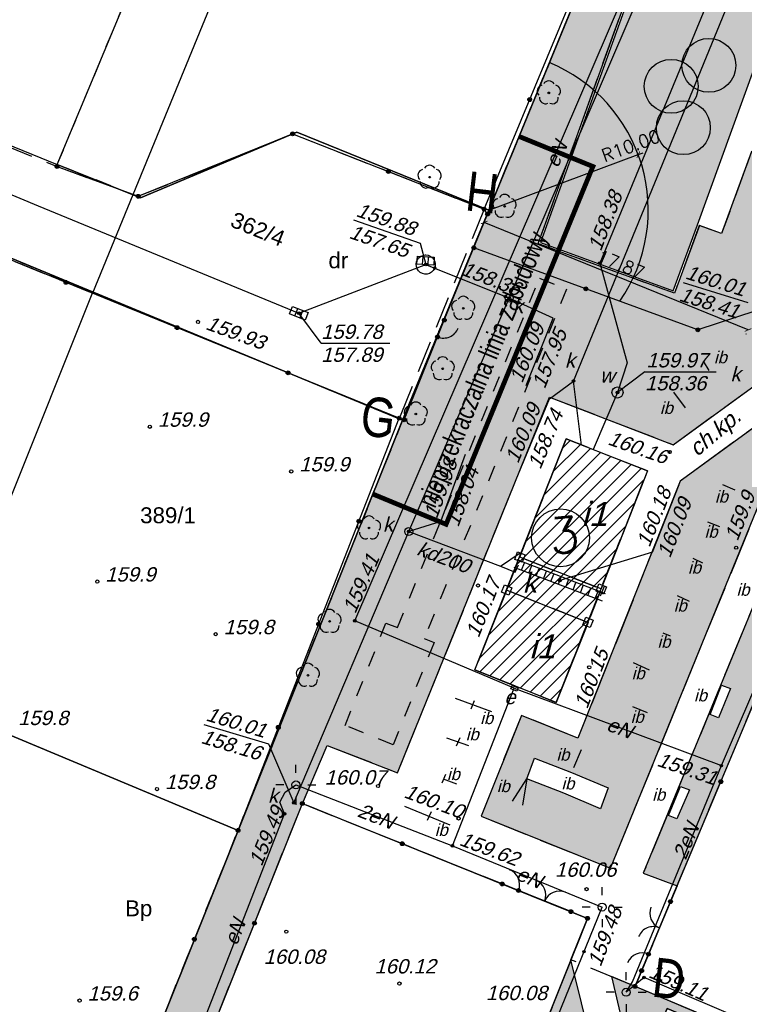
# Model space of a CAD drawing. Header units: inches. Extents: x -32878 to 1350, y -30866 to -1619.
# Tile 5 of 32: x -28135 to -23592, y -19821 to -13647. Entities that reach past the tile are written whole.
import ezdxf

# ---------------------------------------------------------------- set-up
doc = ezdxf.new("R2010")
doc.units = ezdxf.units.IN
doc.header["$MEASUREMENT"] = 0
for name, pattern in [('4001', [0]), ('4002', [2, 1, -1]), ('4003', [3, 2, -1]), ('4004', [4, 3, -1]), ('HIDDEN2', [4.7625, 3.175, -1.5875])]:
    doc.linetypes.add(name, pattern=pattern)
for name, color, linetype in [('-kis_wym', 7, 'Continuous'), ('BUDYNKI', 7, 'Continuous'), ('dim', 40, 'Continuous'), ('DROGI', 135, 'Continuous'), ('DZIALKI', 7, 'Continuous'), ('ELEMENTY_BUDYNKOW', 7, 'Continuous'), ('LINIE_NAPOWIETRZNE', 184, 'Continuous'), ('ODGIK_1', 7, 'Continuous'), ('OGRODZENIA', 9, 'Continuous'), ('ROSLINNOSC', 104, 'Continuous'), ('RZEZBA', 8, 'Continuous'), ('RZEŹBA', 8, 'Continuous'), ('SYSTEM', 250, 'Continuous'), ('TEXT', 2, 'Continuous'), ('UZ_ENERGIA', 10, 'Continuous'), ('UZ_KANALIZACJA', 14, 'Continuous'), ('UZ_WODA', 140, 'Continuous'), ('UZYTKI', 7, 'Continuous'), ('ZIELEN', 84, 'Continuous')]:
    doc.layers.add(name, color=color, linetype=linetype)
doc.layers.add('area', color=6, linetype='Continuous', plot=False)
doc.layers.add('sc', color=4, linetype='Continuous', lineweight=30)
doc.styles.add('arialce', font='arial.ttf', dxfattribs={"width": 0.8})
doc.styles.add('ROMANS', font='romans')
doc.styles.get("Standard").update_dxf_attribs({"font": 'arial.ttf'})
doc.styles.add('TYT', font='arial.ttf')
doc.dimstyles.new('SS', dxfattribs={"dimscale": 0.8, "dimtxt": 100, "dimasz": 40, "dimexe": 30, "dimexo": 200, "dimgap": 50, "dimtad": 1, "dimlfac": 0.01, "dimrnd": 0.01, "dimzin": 4, "dimdsep": 46, "dimtxsty": 'ROMANS', "dimblk": 'ARCHTICK', "dimcen": 50, "dimclrd": 256, "dimclre": 256, "dimclrt": 3, "dimadec": 0, "dimazin": 0, "dimtfac": 1.2, "dimtmove": 2, "dimatfit": 3, "dimldrblk": 'ARCHTICK', "dimfxl": 1, "dimtolj": 1, "dimarcsym": 0})

# ---------------------------------------------------------------- blocks, each defined once
blk = doc.blocks.new('_ArchTick')
at = {"color": 0, "linetype": 'ByBlock', "const_width": 0.15}
blk.add_lwpolyline([(-0.5, -0.5), (0.5, 0.5)], dxfattribs=at)
blk = doc.blocks.new('*D59')
at = {"layer": 'area', "lineweight": -2, "transparency": 16777216}
for p, q in [((-25194.1, -14841.9), (-24256.7, -14493.6)), ((-24256.7, -14493.6), (-24226.7, -14482.5))]:
    blk.add_line(p, q, dxfattribs=at)
at = {"layer": 'Defpoints', "color": 0, "transparency": 16777216}
for p in [(-24256.7, -14493.6), (-25194.1, -14841.9)]:
    blk.add_point(p, dxfattribs=at)
at = {"layer": 'area', "lineweight": -2, "transparency": 16777216, "xscale": 32, "yscale": 32, "zscale": 32, "rotation": 200.3827766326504}
blk.add_blockref('_ArchTick', (-24256.7, -14493.6), dxfattribs=at)
at = {"layer": 'area', "color": 3, "transparency": 16777216, "insert": (-24304, -14438.1), "char_height": 80, "attachment_point": 5, "rotation": 20.38278, "style": 'ROMANS'}
blk.add_mtext('\\A1;R10.00', dxfattribs=at)
blk = doc.blocks.new('*D62')
at = {"layer": 'Defpoints', "color": 0, "transparency": 16777216}
for p in [(-25222.7, -14918.5), (-25287.5, -15077.3), (-23519.1, -15471.9)]:
    blk.add_point(p, dxfattribs=at)
at = {"layer": 'dim', "lineweight": -2, "transparency": 16777216}
for p, q in [((-25227.1, -14929.2), (-25213.7, -14896.2)), ((-23568.4, -15592.9), (-25222.7, -14918.5)), ((-23579.5, -15620.1), (-23577.5, -15615.1))]:
    blk.add_line(p, q, dxfattribs=at)
at = {"layer": 'dim', "lineweight": -2, "transparency": 16777216, "xscale": 32, "yscale": 32, "zscale": 32}
for p, rotation in [((-25222.7, -14918.5), 157.8199114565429), ((-23568.4, -15592.9), 337.8199114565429)]:
    blk.add_blockref('_ArchTick', p, dxfattribs=dict(at, rotation=rotation))
at = {"layer": 'dim', "color": 3, "transparency": 16777216, "insert": (-24365.4, -15181.6), "char_height": 80, "attachment_point": 5, "rotation": 337.81991, "style": 'ROMANS'}
blk.add_mtext('\\A1;17.87', dxfattribs=at)
blk = doc.blocks.new('1281')
at = {"layer": 'OGRODZENIA', "color": 184, "linetype": 'Continuous'}
for radius in [0.24, 0.16, 0.08]:
    blk.add_circle((0, 0), radius, dxfattribs=at)
blk = doc.blocks.new('2284')
at = {"layer": 'OGRODZENIA', "color": 184, "linetype": 'Continuous'}
blk.add_line((0, 0), (0, 1), dxfattribs=at)
blk = doc.blocks.new('1284')
at = {"layer": 'OGRODZENIA', "color": 184, "linetype": 'Continuous'}
blk.add_arc((0, 2), 2, 270, 0, dxfattribs=at)
blk = doc.blocks.new('2283')
at = {"layer": 'OGRODZENIA', "color": 184, "linetype": 'Continuous'}
blk.add_line((0, 0), (0, 1), dxfattribs=at)
blk = doc.blocks.new('1283')
at = {"layer": 'OGRODZENIA', "color": 184, "linetype": 'Continuous'}
for centre, start, end in [((0, 2), 270, 0), ((0, -2), 0, 90)]:
    blk.add_arc(centre, 2, start, end, dxfattribs=at)
blk = doc.blocks.new('1811')
at = {"layer": 'RZEŹBA', "color": 8, "linetype": 'Continuous'}
blk.add_circle((0, 0), 0.2, dxfattribs=at)
blk = doc.blocks.new('1812')
at = {"layer": 'RZEŹBA', "color": 8, "linetype": 'Continuous'}
blk.add_circle((0, 0), 0.2, dxfattribs=at)
blk = doc.blocks.new('1422')
at = {"layer": 'ROSLINNOSC', "color": 104, "linetype": 'Continuous'}
blk.add_circle((0, 0), 0.1, dxfattribs=at)
for centre, start, end in [((0, 0.75), 30.19, 149.77), ((-0.71, 0.23), 102.5, 221.75), ((0.71, 0.23), 318.3, 77.49), ((-0.44, -0.61), 174.33, 293.45), ((0.44, -0.61), 246.24, 5.74)]:
    blk.add_arc(centre, 0.75, start, end, dxfattribs=at)
blk = doc.blocks.new('1766')
at = {"layer": 'UZ_ENERGIA', "color": 1, "linetype": 'Continuous'}
for radius in [0.16, 0.08]:
    blk.add_circle((0, 0), radius, dxfattribs=at)
blk = doc.blocks.new('1716')
at = {"layer": 'UZ_WODA', "color": 5, "linetype": 'Continuous'}
for radius in [0.16, 0.08]:
    blk.add_circle((0, 0), radius, dxfattribs=at)
blk = doc.blocks.new('1723')
at = {"layer": 'UZ_KANALIZACJA', "color": 14, "linetype": 'Continuous'}
for radius in [0.16, 0.08]:
    blk.add_circle((0, 0), radius, dxfattribs=at)
blk = doc.blocks.new('2472')
at = {"layer": 'ROSLINNOSC', "color": 104, "linetype": 'Continuous'}
for centre in [(0.16, 0.7), (0, 0.5), (0.16, 0.3)]:
    blk.add_circle(centre, 0.16, dxfattribs=at)
blk = doc.blocks.new('1363')
at = {"layer": 'LINIE_NAPOWIETRZNE', "color": 184, "linetype": 'Continuous'}
for p, q in [((0, 1.5), (0, 2.5)), ((-1.5, 0), (-2.5, 0)), ((1.5, 0), (2.5, 0)), ((0, -1.5), (0, -2.5))]:
    blk.add_line(p, q, dxfattribs=at)
blk = doc.blocks.new('1361')
at = {"layer": 'LINIE_NAPOWIETRZNE', "color": 184, "linetype": 'Continuous'}
blk.add_circle((0, 0), 0.5, dxfattribs=at)
blk = doc.blocks.new('3001')
at = {"layer": 'SYSTEM', "color": 250, "linetype": 'Continuous'}
blk.add_line((-1, 0.5), (1, 0.5), dxfattribs=at)
blk = doc.blocks.new('1726')
at = {"layer": 'UZ_KANALIZACJA', "color": 14, "linetype": 'Continuous'}
for radius in [0.16, 0.08]:
    blk.add_circle((0, 0), radius, dxfattribs=at)
blk = doc.blocks.new('1343')
at = {"layer": 'BUDYNKI', "color": 7, "linetype": 'Continuous'}
for p, q in [((-0.5, 0.5), (0.5, 0.5)), ((-0.5, -0.5), (-0.5, 0.5)), ((0.5, 0.5), (0.5, -0.5)), ((0.5, -0.5), (-0.5, -0.5))]:
    blk.add_line(p, q, dxfattribs=at)
blk = doc.blocks.new('1001')
at = {"layer": 'SYSTEM', "color": 250, "linetype": 'Continuous'}
blk.add_line((0, 0), (0, 0), dxfattribs=at)
blk = doc.blocks.new('1728')
at = {"layer": 'UZ_KANALIZACJA', "color": 7, "linetype": 'Continuous'}
for p, q in [((-1.05, 0.5), (1.05, 0.5)), ((-1.05, -0.5), (-1.05, 0.5)), ((-0.35, 0.5), (-0.35, -0.5)), ((0.35, 0.5), (0.35, -0.5)), ((1.05, 0.5), (1.05, -0.5)), ((1.05, -0.5), (-1.05, -0.5))]:
    blk.add_line(p, q, dxfattribs=at)
blk = doc.blocks.new('nxsd')
at = {"layer": 'BUDYNKI', "color": 7, "linetype": '4003'}
for p, q in [((-11.694, 35.23), (-7.249, 33.488)), ((-12.715, 33.614), (-12.149, 35.033)), ((-8.071, 31.388), (-12.519, 33.16)), ((-7.051, 33.034), (-7.618, 31.585))]:
    blk.add_line(p, q, dxfattribs=at)
at = {"layer": 'BUDYNKI', "color": 7, "linetype": '4001'}
for points in [[(-12.02, 35.358, 0), (-9.117, 42.765, 0), (-4.02, 40.767, 0), (-6.923, 33.36, 0), (-12.02, 35.358, 0)], [(-9.744, 26.241, 0), (-14.837, 28.283, 0), (-12.844, 33.289, 0), (-7.746, 31.259, 0), (-9.744, 26.241, 0)], [(-0.1, 25.48, 0), (0.63, 27.33, 0), (1.19, 27.12, 0), (0.43, 25.27, 0), (-0.1, 25.48, 0)], [(-11.11, 22.74, 0), (-8.78, 21.85, 0), (-6.48, 20.88, 0), (-6.97, 19.58, 0), (-9.27, 20.56, 0), (-11.59, 21.45, 0), (-11.11, 22.74, 0)], [(-1.95, 20.98, 0), (-1.39, 20.76, 0), (-2.17, 18.94, 0), (-2.71, 19.16, 0), (-1.95, 20.98, 0)]]:
    blk.add_polyline3d(points, dxfattribs=at)
at = {"layer": 'DROGI', "color": 8, "linetype": '4004'}
for p, q in [((-10.87, 55.01), (-1.72, 80.45)), ((2.5, 60.79), (0.63, 55.64)), ((-0.77, 56.15), (-2.33, 51.9)), ((0.63, 55.64), (-0.77, 56.15)), ((-2.33, 51.9), (-10.87, 55.01)), ((-2.4, 42.4, 160.101), (7.24, 49.43, 159.963)), ((-19.69, 21.84, 159.989), (-10.16, 45.39, 160.11)), ((-10.16, 45.39, 160.11), (-2.4, 42.4, 160.101)), ((4.61, 44.91, 159.933), (-1.97, 40.12, 160.122)), ((-6.337, 15.842), (4.974, 43.565)), ((-9.117, 42.765), (-14.837, 28.283)), ((-4.02, 40.767), (-9.117, 42.765)), ((-9.744, 26.241), (-4.02, 40.767)), ((-1.97, 40.12), (-8.377, 24.008)), ((5.001, 38.11), (-4.28, 15.544)), ((-14.837, 28.283), (-9.744, 26.241)), ((-11.928, 25.432), (-14.448, 19.112)), ((-8.377, 24.008), (-11.928, 25.432)), ((-25.658, 19.905, 163.811), (-24.11, 23.55, 159.994)), ((-24.11, 23.55, 159.994), (-19.69, 21.84, 159.989)), ((-7.776, 12.706), (-25.658, 19.905)), ((-14.448, 19.112, 160.043), (-6.337, 15.842, 159.943)), ((-4.28, 15.544), (-2.162, 14.737)), ((-2.162, 14.737, 159.943), (-4.802, 8.437, 160.247)), ((-8.818, 10.101), (-7.776, 12.706)), ((-4.802, 8.437, 160.247), (-8.818, 10.101, 160.007))]:
    blk.add_line(p, q, dxfattribs=at)
at = {"layer": 'DROGI', "color": 8, "linetype": '4003'}
for p, q in [((-50.05, 63.496), (-41.037, 59.851)), ((-35.949, 57.982), (-26.266, 61.897)), ((-26.266, 61.897), (-14.263, 57.173)), ((-41.037, 59.851), (-35.949, 57.982)), ((-14.263, 57.173), (-19.588, 44.074)), ((-19.588, 44.074), (-47.443, 55.42))]:
    blk.add_line(p, q, dxfattribs=at)
at = {"layer": 'DROGI', "color": 8, "linetype": '4001'}
for p, q in [((-0.16, 47.06), (-0.5, 47.64)), ((-1.63, 44.72), (-2.36, 45.7)), ((0.69, 39.9), (1.46, 39.58)), ((-0.26, 37.56), (0.5, 37.27)), ((-1.18, 35.3), (-0.57, 35)), ((-2.15, 32.94), (-1.41, 32.6)), ((-3.05, 30.6), (-2.6, 30.42)), ((-4.917, 28.755), (-3.921, 28.293)), ((-16.07, 26.52), (-13.8, 25.67)), ((-15.08, 25.84), (-14.86, 26.36)), ((-4.95, 25.99), (-4.04, 25.61)), ((-16.62, 24.03), (-15.25, 23.55)), ((-15.99, 23.53), (-15.77, 24.05)), ((-8.63, 22.16), (-8.16, 23.3)), ((-16.68, 21.72), (-16.91, 21.19)), ((-15.98, 21.12), (-16.803, 21.437)), ((-12.49, 20.06), (-11.59, 21.45)), ((-11.59, 21.45), (-11.85, 19.8)), ((-19.25, 19.75), (-16.42, 18.56)), ((-17.59, 19.38), (-17.83, 18.85))]:
    blk.add_line(p, q, dxfattribs=at)
at = {"layer": 'DZIALKI', "color": 7, "linetype": '4001'}
for p, q in [((-41.02, 59.98), (-29.56, 87.56)), ((-13.97, 57.11), (-4.62, 79.88)), ((-4.62, 79.88), (-13.97, 57.11)), ((-56.45, 66.19), (-41.02, 59.98)), ((-26.01, 62.01), (-35.81, 57.89)), ((-35.81, 57.89), (-26.01, 62.01)), ((-13.97, 57.11), (-26.01, 62.01)), ((-26.01, 62.01), (-13.97, 57.11)), ((-35.81, 57.89), (-41.02, 59.98)), ((-41.02, 59.98), (-35.81, 57.89)), ((-19.37, 43.95), (-13.97, 57.11)), ((-13.97, 57.11), (-19.37, 43.95)), ((-47.03, 55.38), (-19.37, 43.95)), ((-19.37, 43.95), (-47.03, 55.38)), ((-19.37, 43.95), (-29.69, 18.22)), ((-29.69, 18.22), (-19.37, 43.95)), ((-29.69, 18.22), (-44.64, 24.46)), ((-44.64, 24.46), (-29.69, 18.22)), ((-29.69, 18.22), (-40.63, -9.08)), ((-40.63, -9.08), (-29.69, 18.22))]:
    blk.add_line(p, q, dxfattribs=at)
at = {"layer": 'ODGIK_1', "color": 230, "linetype": '4001'}
blk.add_polyline3d([(-49.184, 26.033, 0), (-38.868, 51.765, 0), (-38.846, 51.815, 0), (-38.815, 51.884, 0), (-38.803, 51.924, 0), (-33.407, 65.083, 0), (-24.053, 87.86, 0), (-13.584, 113.338, 0), (-12.768, 114.957, 0), (-11.175, 117.574, 0), (-10.135, 119.017, 0), (-8.879, 120.273, 0), (-6.553, 122.26, 0), (-5.123, 123.301, 0), (-3.54, 124.108, 0), (-0.706, 125.281, 0), (0.98, 125.825, 0), (2.729, 126.106, 0), (5.787, 126.332, 0), (7.558, 126.333, 0), (9.312, 126.055, 0), (12.284, 125.322, 0), (14.009, 124.765, 0), (97.964, 89.607, 0)], dxfattribs=at)
at = {"layer": 'OGRODZENIA', "color": 184, "linetype": '4001'}
for p, q in [((-14.263, 57.173), (5.76, 105.3)), ((-35.949, 57.982), (-26.266, 61.897)), ((-26.266, 61.897), (-14.263, 57.173)), ((-41.037, 59.851), (-35.949, 57.982)), ((-16.759, 50.212, 159.78), (-14.045, 56.862, 159.78)), ((-14.045, 56.862), (-14.263, 57.173)), ((-19.588, 44.074), (-47.443, 55.42)), ((-0.86, 49.61), (-14.904, 54.756)), ((2.78, 50.81), (-0.86, 49.61)), ((-19.269, 43.963), (-17.181, 49.164)), ((-29.69, 18.22), (-19.588, 44.074)), ((-19.588, 44.074), (-19.269, 43.963)), ((-2.574, 13.753), (6.882, 36.321)), ((-37.662, -10.112), (-25.658, 19.905)), ((-25.658, 19.905), (-13.129, 14.861)), ((-40.63, -9.08), (-29.69, 18.22)), ((-13.129, 14.861), (-12.107, 14.449)), ((-12.107, 14.449), (-8.82, 13.126)), ((-3.954, 10.46), (-2.574, 13.753)), ((-8.82, 13.126), (-7.776, 12.706)), ((-7.776, 12.706), (-19.779, -17.297)), ((-4.39, 9.421), (-3.954, 10.46)), ((-4.802, 8.437, 160.046), (-4.39, 9.421, 160.046)), ((52.49, -15.698), (-4.802, 8.437))]:
    blk.add_line(p, q, dxfattribs=at)
at = {"layer": 'ROSLINNOSC', "color": 104, "linetype": '4002'}
for points in [[(-2.33, 51.9, 160.301), (-10.87, 55.01, 0), (-1.72, 80.45, 160.301), (10.14, 76.22, 0), (6.07, 64.83, 0), (4.19, 65.49, 160.301), (3.03, 62.28, 0), (6.372, 61.075, 0), (5.813, 59.494, 0), (2.5, 60.79, 0), (0.63, 55.64, 0), (-0.77, 56.15, 0), (-2.33, 51.9, 160.301)], [(-20.415, 31.21, 0), (-19.701, 30.935, 0), (-10.791, 52.855, 0), (-9.101, 52.168, 0), (-18.011, 30.248, 0), (-17.397, 30.002, 0), (-19.963, 23.591, 0), (-22.981, 24.799, 0), (-20.415, 31.21, 0)]]:
    blk.add_polyline3d(points, dxfattribs=at)
at = {"layer": 'ROSLINNOSC', "color": 7, "linetype": '4003'}
for points in [[(6.882, 36.321, 0), (64.116, 12.125, 139.528), (52.49, -15.698, 159.793), (-4.802, 8.437, 160.247), (6.882, 36.321, 0)], [(-25.658, 19.905, 163.811), (-7.776, 12.706, 0), (-19.779, -17.297, 164.055), (-37.662, -10.112, 164.051), (-25.658, 19.905, 163.811)]]:
    blk.add_polyline3d(points, dxfattribs=at)
at = {"layer": 'UZ_ENERGIA', "color": 1, "linetype": '4001'}
for p, q in [((-22.373, 31.361), (-4.371, 73.224)), ((0.612, 22.281, 159.511), (6.478, 35.972, 159.281)), ((-12.38, 27.138), (-22.373, 31.361)), ((-16.25, 17.249), (-12.38, 27.138)), ((-12.38, 27.138), (0.612, 22.281)), ((-4.964, 8.732), (0.612, 22.281)), ((-26.734, 20.623), (-26.06, 21.076)), ((-26.06, 21.076), (-16.25, 17.249)), ((-27.065, 19.989), (-26.734, 20.623)), ((-26.773, 19.258), (-27.065, 19.989)), ((-37.944, -9.386), (-26.773, 19.258)), ((-16.25, 17.249, 159.621), (-6.863, 13.408, 169.851)), ((-19.279, -17.145), (-6.863, 13.408)), ((-4.238, 8.994), (-5.357, 8.071)), ((-5.357, 8.071), (-4.964, 8.732)), ((24.27, -3.1, 159.161), (-4.238, 8.994, 139.009))]:
    blk.add_line(p, q, dxfattribs=at)
blk.add_polyline3d([(-12.13, 27.168, 160.218), (-12.213, 26.958, 160.243), (-12.581, 27.103, 160.203), (-12.498, 27.313, 160.218), (-12.13, 27.168, 160.218)], dxfattribs=at)
at = {"layer": 'UZ_KANALIZACJA', "color": 14, "linetype": '4001'}
for p, q in [((-12.696, 51.598, 160.09), (5.49, 93.92, 160.081)), ((-8.66, 46.4), (9.994, 91.859)), ((-56.181, 63.182, 160.1), (-42.224, 57.377, 159.96)), ((-42.224, 57.377, 159.96), (-25.876, 50.65, 159.78)), ((-25.876, 50.65, 159.78), (-17.922, 53.702, 159.88)), ((-17.922, 53.702, 159.88), (-17.365, 53.482, 158.49)), ((-17.365, 53.482, 158.49), (-12.926, 51.693, 158.36)), ((-18.99, 36.96), (-12.696, 51.598)), ((-12.926, 51.693, 158.36), (-12.696, 51.598, 160.09)), ((-8.153, 42.387), (-8.66, 46.4)), ((-26.2, 19.95), (-18.99, 36.96)), ((-18.99, 36.96), (-13.239, 34.787)), ((-13.239, 34.787), (-11.997, 35.62)), ((-13.239, 34.787), (-12.31, 34.42)), ((-12.31, 34.42), (-12.11, 34.88)), ((-6.96, 32.92), (-6.716, 33.542))]:
    blk.add_line(p, q, dxfattribs=at)
at = {"layer": 'UZ_KANALIZACJA', "color": 14, "linetype": 'Continuous'}
for p, q in [((-22.442, 56.5, 159.88), (-18.28, 55.044, 159.88)), ((-18.28, 55.044), (-17.922, 53.702)), ((-1.787, 52.577, 160.011), (2.266, 51.313, 160.011)), ((-9.93, 50.34), (-12.696, 51.598)), ((-24.479, 48.771), (-25.876, 50.65)), ((-11.622, 46.111, 160.09), (-9.93, 50.34, 160.09)), ((-24.479, 48.771, 159.78), (-20.163, 48.769, 159.78)), ((-10.156, 45.286), (-8.66, 46.4)), ((-11.89, 41.074, 160.086), (-10.156, 45.286, 160.086)), ((-16.982, 37.595, 159.981), (-15.436, 41.816, 159.981)), ((-3.703, 35.671), (-2.036, 39.91)), ((-16.982, 37.595), (-18.99, 36.96)), ((-3.703, 35.671), (-9.518, 33.884)), ((-31.842, 24.865, 159.989), (-27.777, 23.64, 159.989)), ((-27.777, 23.64), (-26.2, 19.95))]:
    blk.add_line(p, q, dxfattribs=at)
at = {"layer": 'UZ_KANALIZACJA', "color": 7, "linetype": '4001'}
for p, q in [((-6.836, 32.586), (-12.38, 34.716)), ((-6.656, 33.052), (-12.2, 35.182))]:
    blk.add_line(p, q, dxfattribs=at)
at = {"layer": 'UZ_KANALIZACJA', "color": 14, "linetype": '4001'}
blk.add_polyline3d([(-17.922, 54.302, 0), (-17.774, 54.283, 0), (-17.634, 54.229, 0), (-17.513, 54.141, 0), (-17.417, 54.026, 0), (-17.353, 53.891, 0), (-17.324, 53.744, 0), (-17.332, 53.595, 0), (-17.376, 53.452, 0), (-17.455, 53.325, 0), (-17.563, 53.221, 0), (-17.693, 53.147, 0), (-17.837, 53.108, 0), (-17.987, 53.106, 0), (-18.132, 53.14, 0), (-18.265, 53.21, 0), (-18.376, 53.31, 0), (-18.459, 53.434, 0), (-18.509, 53.576, 0), (-18.522, 53.725, 0), (-18.497, 53.872, 0), (-18.437, 54.009, 0), (-18.345, 54.127, 0), (-18.227, 54.219, 0), (-18.09, 54.278, 0), (-17.942, 54.302, 0), (-17.922, 54.302, 0)], dxfattribs=at)
at = {"layer": 'UZ_KANALIZACJA', "color": 14, "linetype": 'Continuous'}
for centre in [(-12.696, 51.598), (-18.99, 36.96, 159.681)]:
    blk.add_circle(centre, 0.25, dxfattribs=at)
at = {"layer": 'UZ_WODA', "color": 5, "linetype": '4001'}
for p, q in [((12.288, 100.552, 158.691), (-7.009, 53.791, 158.381)), ((-7.009, 53.791), (-5.294, 47.543)), ((-5.294, 47.543), (-5.9, 45.68)), ((-5.9, 45.68), (-7.424, 42.101))]:
    blk.add_line(p, q, dxfattribs=at)
at = {"layer": 'UZ_WODA', "color": 5, "linetype": 'Continuous'}
for p, q in [((-4.178, 46.984), (-5.9, 45.68)), ((-4.178, 46.984, 159.976), (0.279, 46.982, 159.976))]:
    blk.add_line(p, q, dxfattribs=at)
blk.add_circle((-5.9, 45.68, 160.086), 0.35, dxfattribs=at)
at = {"layer": 'UZYTKI', "color": 184, "linetype": '4002'}
for points in [[(-29.56, 87.56, 0), (-44.91, 93.95, 0), (-60.27, 100.34, 0), (-48.71, 128.1, 0), (-17.96, 115.44, 0), (5.86, 105.4, 0), (-4.62, 79.88, 0), (-13.97, 57.11, 0), (-26.01, 62.01, 0), (-35.81, 57.89, 0), (-41.02, 59.98, 0), (-29.56, 87.56, 0)], [(25.74, -4.99, 0), (-2.78, 7.06, 0), (-14.5, -19.88, 0), (-40.63, -9.08, 0), (-29.69, 18.22, 0), (-19.37, 43.95, 0), (-13.97, 57.11, 0), (-4.62, 79.88, 0), (5.86, 105.4, 0), (89.89, 70.22, 0), (63.61, 8.76, 0), (52.9, -16.27, 0), (25.74, -4.99, 0)], [(-29.69, 18.22, 0), (-40.63, -9.08, 0), (-14.5, -19.88, 0), (-18.35, -28.71, 0), (-44.71, -18.39, 0), (-56.46, -13.43, 0), (-49.25, 2.42, 0), (-52.98, 4.12, 0), (-44.64, 24.46, 0), (-57.5, 29.83, 0), (-47.03, 55.38, 0), (-19.37, 43.95, 0), (-29.69, 18.22, 0)]]:
    blk.add_polyline3d(points, dxfattribs=at)
at = {"layer": 'BUDYNKI', "color": 7}
for p, xscale, yscale, zscale, rotation in [((-12.02, 35.358), 0.4999999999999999, 0.4999999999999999, 0.4999999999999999, 248.5950539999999), ((-12.844, 33.289), 0.4999999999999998, 0.4999999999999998, 0.4999999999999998, 338.284584), ((-6.923, 33.36), 0.5, 0.5, 0.5, 158.608816), ((-7.746, 31.259), 0.5, 0.5, 0.5, 68.287782)]:
    blk.add_blockref('1343', p, dxfattribs=dict(at, xscale=xscale, yscale=yscale, zscale=zscale, rotation=rotation))
at = {"layer": 'DZIALKI', "color": 7, "xscale": 0.5, "yscale": 0.5, "zscale": 0.5}
for p in [(-26.01, 62.01), (-26.01, 62.01), (-26.01, 62.01), (-26.01, 62.01), (-41.02, 59.98), (-41.02, 59.98), (-41.02, 59.98), (-41.02, 59.98), (-35.81, 57.89), (-35.81, 57.89), (-35.81, 57.89), (-35.81, 57.89), (-13.97, 57.11), (-13.97, 57.11), (-13.97, 57.11), (-13.97, 57.11), (-13.97, 57.11), (-13.97, 57.11), (-19.37, 43.95), (-19.37, 43.95), (-19.37, 43.95), (-19.37, 43.95), (-19.37, 43.95), (-19.37, 43.95), (-29.69, 18.22), (-29.69, 18.22), (-29.69, 18.22), (-29.69, 18.22), (-29.69, 18.22), (-29.69, 18.22)]:
    blk.add_blockref('1001', p, dxfattribs=at)
at = {"layer": 'LINIE_NAPOWIETRZNE', "color": 184, "xscale": 0.5, "yscale": 0.5, "zscale": 0.5}
for name, p in [('1363', (-26.06, 21.076, 169.851)), ('1361', (-26.06, 21.076, 169.851)), ('1363', (-6.863, 13.408, 169.851)), ('1361', (-6.863, 13.408, 169.851)), ('1363', (-5.357, 8.071, 165.859)), ('1361', (-5.357, 8.071, 169.851))]:
    blk.add_blockref(name, p, dxfattribs=at)
at = {"layer": 'OGRODZENIA', "color": 184, "xscale": 0.5, "yscale": 0.5, "zscale": 0.5}
for p in [(-11.403, 64.048), (-26.266, 61.897), (-26.266, 61.897), (-41.037, 59.851), (-20.264, 59.535), (-35.949, 57.982), (-35.949, 57.982), (-14.263, 57.173), (-14.263, 57.173), (-14.263, 57.173), (-14.045, 56.862), (-14.045, 56.862), (-14.904, 54.756), (-40.479, 52.583), (-7.882, 52.183), (-16.759, 50.212), (-33.515, 49.747), (-0.86, 49.61), (-0.86, 49.61), (-17.181, 49.164), (-26.552, 46.91), (-19.588, 44.074), (-19.588, 44.074), (-19.588, 44.074), (-19.269, 43.963), (-19.269, 43.963), (-22.114, 37.611), (-24.639, 31.147), (-27.164, 24.683), (0.578, 21.276), (-25.658, 19.905), (-25.658, 19.905), (-29.69, 18.22), (-29.69, 18.22), (-19.394, 17.383), (-13.129, 14.861), (-13.129, 14.861), (-12.107, 14.449), (-12.107, 14.449), (-2.574, 13.753), (-2.574, 13.753), (-8.82, 13.126), (-8.82, 13.126), (-28.659, 12.401), (-7.776, 12.706), (-7.776, 12.706), (-32.425, 11.395), (-3.954, 10.46), (-3.954, 10.46), (-4.39, 9.421), (-4.39, 9.421), (-4.802, 8.437), (-4.802, 8.437)]:
    blk.add_blockref('1281', p, dxfattribs=at)
at = {"layer": 'OGRODZENIA', "color": 184, "xscale": 0.5}
for name, p, yscale, rotation in [('2284', (-17.181, 49.164, 159.78), 1.129773, 338.066746), ('2284', (-12.107, 14.449), 1.10192, 68.044103), ('2283', (-8.82, 13.126), 3.543261, 68.07547699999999), ('2283', (-2.574, 13.753), 3.570469, 157.262867), ('2284', (-3.954, 10.46), 1.126773, 157.23541)]:
    blk.add_blockref(name, p, dxfattribs=dict(at, yscale=yscale, rotation=rotation))
at = {"layer": 'OGRODZENIA', "color": 184, "xscale": 0.5, "yscale": 0.5, "zscale": 0.5}
for name, p, rotation in [('1284', (-17.181, 49.164, 159.78), 338.066746), ('1284', (-12.107, 14.449), 68.044103), ('1283', (-10.464, 13.788), 68.07547699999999), ('1283', (-3.264, 12.107), 157.262867), ('1284', (-3.954, 10.46), 157.23541)]:
    blk.add_blockref(name, p, dxfattribs=dict(at, rotation=rotation))
at = {"layer": 'ROSLINNOSC', "color": 104, "xscale": 10.556915, "yscale": 10.556915, "rotation": 337.7521190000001}
blk.add_blockref('2472', (-4.532, 59.993), dxfattribs=at)
at = {"layer": 'ROSLINNOSC', "color": 104, "xscale": 0.5, "yscale": 0.5, "zscale": 0.5}
for p in [(-10.204, 64.467, 160.461), (-17.68, 59.18), (-12.976, 57.351, 160.351), (-15.567, 50.963, 160.461), (-16.855, 47.167, 161.601), (-18.545, 44.327, 161.961), (-21.478, 37.186, 160.746), (-23.951, 31.328, 161.091), (-25.309, 27.949, 160.952)]:
    blk.add_blockref('1422', p, dxfattribs=at)
at = {"layer": 'RZEZBA', "color": 8, "xscale": 0.5, "yscale": 0.5, "zscale": 0.5}
for name, p in [('1811', (-32.199, 50.105, 159.931)), ('1812', (-35.219, 43.532, 159.904)), ('1811', (-2.627, 41.95, 160.158)), ('1812', (-26.355, 40.731, 159.877)), ('1812', (1.54, 35.947, 159.921)), ('1812', (-38.514, 33.825, 159.853)), ('1811', (-14.648, 33.578, 160.171)), ('1812', (-31.092, 30.524, 159.767)), ('1811', (-7.671, 28.448, 160.152)), ('1811', (-20.913, 21.005, 160.065)), ('1812', (-34.774, 20.81, 159.75)), ('1811', (-15.864, 18.965, 160.105)), ('1811', (-7.838, 14.533, 160.064)), ('1811', (-26.664, 11.872, 160.081)), ('1811', (-19.572, 8.615, 160.123)), ('1812', (-39.625, 7.55, 159.624))]:
    blk.add_blockref(name, p, dxfattribs=at)
at = {"layer": 'SYSTEM', "color": 7, "xscale": 0.25, "yscale": 0.494924, "rotation": 68.98326800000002}
for p in [(-11.597, 34.683), (-11.135, 34.505), (-10.673, 34.328), (-10.211, 34.15), (-9.749, 33.973), (-9.287, 33.795), (-8.825, 33.618), (-8.363, 33.44), (-7.901, 33.263), (-7.439, 33.085), (-6.977, 32.908)]:
    blk.add_blockref('3001', p, dxfattribs=at)
at = {"layer": 'UZ_ENERGIA', "color": 1, "xscale": 0.5, "yscale": 0.5, "zscale": 0.5}
for p in [(-22.373, 31.361, 160.086), (0.612, 22.281, 159.511), (-26.773, 19.258), (-16.25, 17.249, 159.621), (-7.998, 10.617, 158.381), (-4.238, 8.994, 139.009)]:
    blk.add_blockref('1766', p, dxfattribs=at)
at = {"layer": 'UZ_KANALIZACJA', "color": 7, "xscale": 0.5, "yscale": 0.5, "zscale": 0.5}
for p, rotation in [((-17.931, 53.941), 176.488918), ((-25.876, 50.65, 159.78), 158.462442)]:
    blk.add_blockref('1728', p, dxfattribs=dict(at, rotation=rotation))
at = {"layer": 'UZ_KANALIZACJA', "color": 14, "xscale": 0.5, "yscale": 0.5, "zscale": 0.5}
for name, p in [('1726', (-17.922, 53.702, 159.88)), ('1726', (-17.365, 53.482, 158.49)), ('1726', (-12.926, 51.693, 158.36)), ('1726', (-12.696, 51.598, 160.09)), ('1726', (-25.876, 50.65, 159.78)), ('1723', (-8.66, 46.4, 160.086)), ('1726', (-8.66, 46.4, 160.086)), ('1726', (-18.99, 36.96, 159.981)), ('1723', (-26.2, 19.95, 159.989)), ('1726', (-26.2, 19.95, 159.989))]:
    blk.add_blockref(name, p, dxfattribs=at)
at = {"layer": 'UZ_KANALIZACJA', "color": 14, "xscale": 0.4999999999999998, "yscale": 0.4999999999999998, "zscale": 0.4999999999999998, "rotation": 248.973587}
blk.add_blockref('1726', (-9.518, 33.884), dxfattribs=at)
at = {"layer": 'UZ_WODA', "color": 5, "xscale": 0.5, "yscale": 0.5, "zscale": 0.5}
blk.add_blockref('1716', (-7.009, 53.791, 158.381), dxfattribs=at)
at = {"layer": 'UZ_WODA', "color": 5, "xscale": 0.5, "yscale": 0.5, "zscale": 0.5, "rotation": 245.617026}
blk.add_blockref('1716', (-5.9, 45.68, 159.976), dxfattribs=at)
at = {"layer": 'BUDYNKI', "color": 7, "oblique": 15}
for p in [(-8.168, 37.313), (-11.439, 29.015)]:
    blk.add_text('i1', height=1.5, rotation=359.97, dxfattribs=at).set_placement(p)
for p in [(1.562, 32.935), (-1.104, 26.31), (-9.418, 20.785), (-3.724, 20.082)]:
    blk.add_text('ib', height=0.75, dxfattribs=at).set_placement(p)
at = {"layer": 'DROGI', "color": 8, "oblique": 15}
for p in [(0.149, 47.511), (-3.237, 44.335), (0.212, 38.777), (-0.441, 36.573), (-1.479, 34.326), (-2.372, 31.941), (-3.394, 29.671), (-5.012, 27.695), (-14.509, 24.883), (-5.071, 24.964), (-15.411, 23.869), (-9.729, 22.591), (-16.594, 21.371), (-13.465, 20.618), (-17.356, 17.875)]:
    blk.add_text('ib', height=0.75, dxfattribs=at).set_placement(p)
blk.add_text('ch.kp.', height=1, rotation=40.13548, dxfattribs=at).set_placement((-0.915, 41.611))
at = {"layer": 'DZIALKI', "color": 7}
blk.add_text('362/4', height=1, rotation=337.96378, dxfattribs=at).set_placement((-30.253, 56.118))
blk.add_text('389/1', height=1, dxfattribs=at).set_placement((-35.826, 37.48))
at = {"layer": 'RZEZBA', "color": 8, "oblique": 15}
for s, rotation, p in [('159.93', 339.87523, (-31.786, 49.669, 159.931)), ('160.16', 340.7307, (-6.568, 42.439, 160.158)), ('159.9', 68.68875, (1.627, 36.309, 159.921)), ('160.17', 68.26537, (-14.608, 30.243, 160.171)), ('160.15', 68.96249, (-7.803, 25.787, 160.152)), ('160.10', 339.19451, (-19.35, 20.312, 160.105))]:
    blk.add_text(s, height=0.9, rotation=rotation, dxfattribs=at).set_placement(p)
for s, p in [('159.9', (-34.719, 43.532, 159.904)), ('159.9', (-25.855, 40.731, 159.877)), ('159.9', (-38.014, 33.825, 159.853)), ('159.8', (-30.592, 30.524, 159.767)), ('159.8', (-43.48, 24.824, 159.816)), ('159.8', (-34.274, 20.81, 159.75)), ('160.07', (-24.262, 21.096, 160.065)), ('160.06', (-9.821, 15.312, 160.064)), ('160.08', (-28.084, 9.852, 160.081)), ('160.12', (-21.134, 9.249, 160.123)), ('159.6', (-39.125, 7.55, 159.624)), ('160.08', (-14.155, 7.576, 160.081))]:
    blk.add_text(s, height=0.9, dxfattribs=at).set_placement(p)
at = {"layer": 'UZ_ENERGIA', "color": 1, "oblique": 15}
for s, rotation, p in [('eN', 66.56127, (-9.645, 59.707)), ('159.41', 66.342, (-22.341, 31.758, 160.086)), ('e', 359.97, (-12.992, 26.136)), ('eN', 339.50197, (-6.66, 24.519)), ('159.31', 341.09542, (-3.488, 22.288, 159.511)), ('2eN', 338.68864, (-22.27, 19.114)), ('159.49', 67.65405, (-28.211, 15.917)), ('2eN', 67.63072, (-1.626, 16.314)), ('159.62', 339.35301, (-15.878, 17.317, 159.621)), ('eN', 337.74646, (-12.338, 15.162)), ('159.48', 68.94868, (-6.962, 9.611, 158.381)), ('eN', 68.71377, (-29.77, 10.938)), ('159.11', 336.33686, (-4.015, 9.04, 139.009))]:
    blk.add_text(s, height=0.9, rotation=rotation, dxfattribs=at).set_placement(p)
at = {"layer": 'UZ_KANALIZACJA', "color": 14, "oblique": 15}
for s, rotation, p in [('159.88', 340.71421, (-22.353, 56.755)), ('157.65', 340.71421, (-22.786, 55.381)), ('158.36', 338.90205, (-15.776, 53.085, 158.36)), ('160.01', 342.67376, (-1.707, 52.835)), ('158.41', 342.67376, (-2.096, 51.448)), ('k', 359.97, (-12.453, 50.651)), ('159.78', 359.97, (-24.479, 49.041)), ('160.09', 68.19859, (-11.873, 46.211)), ('157.95', 68.19859, (-10.464, 45.855)), ('157.89', 359.97, (-24.48, 47.601)), ('k', 359.97, (-9.197, 47.247, 160.086)), ('k', 359.97, (1.185, 46.39)), ('160.09', 67.61986, (-12.14, 41.177)), ('158.74', 67.61986, (-10.736, 40.803)), ('159.98', 69.88037, (-17.228, 37.709)), ('158.04', 69.88037, (-15.883, 37.193)), ('160.18', 68.53505, (-3.896, 35.918)), ('160.09', 68.53505, (-2.614, 35.243)), ('k', 359.97, (-20.605, 36.96, 159.681)), ('kd200', 339.30106, (-18.554, 35.528)), ('160.01', 343.22533, (-31.764, 25.124)), ('158.16', 343.22533, (-32.071, 23.712)), ('k', 359.97, (-27.815, 19.95, 159.989))]:
    blk.add_text(s, height=0.9, rotation=rotation, dxfattribs=at).set_placement(p)
at = {"layer": 'UZ_KANALIZACJA', "color": 7, "oblique": 15}
blk.add_text('k', height=1.25, rotation=359.97, dxfattribs=at).set_placement((-11.848, 33.121))
at = {"layer": 'UZ_WODA', "color": 5, "oblique": 15}
for s, rotation, p in [('158.38', 68.79978, (-6.948, 54.481, 158.381)), ('159.97', 359.97, (-4.088, 47.254)), ('w', 358.08256, (-7.01, 46.313, 160.086)), ('158.36', 359.97, (-4.179, 45.814))]:
    blk.add_text(s, height=0.9, rotation=rotation, dxfattribs=at).set_placement(p)
at = {"layer": 'UZYTKI', "color": 184}
for s, p in [('dr', (-24.022, 53.469)), ('Bp', (-36.772, 12.835))]:
    blk.add_text(s, height=1, dxfattribs=at).set_placement(p)

msp = doc.modelspace()

# ---------------------------------------------------------------- hatches: boundary and pattern name
at = {"layer": 'RZEZBA'}
h = msp.add_hatch(dxfattribs=at)
h.set_pattern_fill('ANSI31', color=256, scale=500)
h.paths.add_polyline_path([(-24708.789, -16276.418), (-24199.089, -16476.218), (-24771.489, -17928.818), (-25280.789, -17724.618)])
at = {"layer": 'ZIELEN', "transparency": 33554483}
h = msp.add_hatch(color=256, dxfattribs=at)
h.dxf.hatch_style = 1
edge = h.paths.add_edge_path(flags=16)
edge.add_arc((-21869.089, -11314.918), 24.995, 0, 360)
edge = h.paths.add_edge_path(flags=16)
edge.add_arc((-22074.089, -11229.918), 24.995, 0, 360)
edge = h.paths.add_edge_path(flags=16)
edge.add_arc((-21980.089, -10994.918), 24.995, 0, 360)
edge = h.paths.add_edge_path(flags=16)
edge.add_arc((-21777.089, -11073.918), 25.035, 0, 360)
h.paths.add_polyline_path([(-21929.089, -10601.918), (-22227.089, -11288.918), (-21836.089, -11446.918), (-21786.089, -11342.918), (-21526.089, -10770.918), (-21741.613, -10680.537), (-21815.02, -10649.753)])
h.paths.add_polyline_path([(-21212.989, -11823.418), (-21584.589, -11991.318), (-21702.189, -12274.618), (-21564.089, -12329.918), (-21558.74, -12317.063), (-18615.089, -13541.918), (-18600.089, -13504.918), (-18476.033, -13559.762), (-18488.089, -13592.918), (-18384.368, -13635.126), (-18147.874, -13103.014)])
h.paths.add_polyline_path([(-20356.789, -14863.618), (-20446.532, -15081.629), (-22309.089, -14314.918), (-22265.689, -14215.318), (-22119.189, -14138.318)], flags=17)
h.paths.add_polyline_path([(-22799.346, -16699.365), (-22850.089, -16677.918), (-22888.089, -16766.918), (-23196.089, -15970.918), (-20704.089, -16992.918), (-20916.389, -17495.214), (-20962.141, -17475.66), (-20866.089, -17250.918), (-22706.089, -16475.918)], flags=17)
h.paths.add_polyline_path([(-17300.089, -13607.918), (-17354.089, -13738.918), (-17264.089, -13759.918), (-17205.089, -13726.918), (-17214.089, -13671.918)], flags=17)
h.paths.add_polyline_path([(-19738.984, -12497.665), (-19372.089, -12649.918), (-19525.089, -13015.918), (-19892.089, -12864.918)], flags=16)
h.paths.add_polyline_path([(-17261.089, -13989.918), (-15809.089, -13816.918), (-15747.089, -13858.918), (-15976.089, -14394.918), (-16196.489, -14437.918), (-16682.53, -14233.384)], flags=17)
h.paths.add_polyline_path([(-16146.089, -13694.918), (-16958.089, -13801.918), (-16953.089, -13674.918), (-16880.089, -13530.918), (-16726.089, -13411.918), (-16567.089, -13372.918), (-16409.089, -13388.918), (-16264.089, -13474.918), (-16187.089, -13581.918)])
h.paths.add_polyline_path([(-16908.101, -12690.845), (-17215.089, -13406.918), (-17147.089, -13435.918), (-17065.089, -13453.918), (-16989.089, -13438.918), (-16931.089, -13394.918), (-16873.089, -13346.918), (-16782.089, -13295.918), (-16824.089, -13204.918), (-16709.089, -13164.918), (-16593.089, -13145.918), (-16579.089, -13244.918), (-16468.089, -13246.918), (-16354.089, -13271.918), (-16323.089, -13176.918), (-16205.573, -13234.68), (-16104.089, -13310.918), (-16177.089, -13381.918), (-16078.089, -13494.918), (-16003.089, -13564.918), (-15905.089, -13614.918), (-15799.089, -13623.918), (-15707.089, -13601.918), (-15618.249, -13558.995), (-15517.089, -13345.918), (-15356.089, -13344.918), (-16064.089, -13050.918), (-16089.089, -13110.918), (-16296.089, -13021.918), (-16271.089, -12964.918)])
h.paths.add_polyline_path([(-18937.389, -18454.218), (-19010.889, -18648.518), (-17385.489, -19340.418), (-18548.089, -22122.718), (-24424.553, -19647.512), (-24332.057, -20039.218), (-25363.089, -22492.918), (-25247.089, -22540.918), (-24075.089, -19846.918), (-18507.089, -22179.918), (-14808.089, -13530.918), (-14979.089, -13507.918), (-15071.33, -13723.334), (-15241.926, -14121.738), (-15879.889, -15611.618), (-17376.089, -19105.918)])
h.paths.add_polyline_path([(-18159.089, -16112.918), (-19031.289, -18213.118), (-18921.489, -18258.818), (-18273.089, -16738.918), (-17628.089, -17007.918), (-17517.089, -17037.918), (-17401.089, -17041.918), (-17280.089, -17016.918), (-17161.089, -16958.918), (-17041.089, -16844.918), (-16979.089, -16732.918), (-17386.089, -16553.918), (-17008.089, -15674.918), (-16997.589, -15642.418), (-17834.089, -15293.918)], flags=17)
h.paths.add_polyline_path([(-24956.089, -18407.918), (-24908.089, -18278.918), (-24675.089, -18367.918), (-24445.089, -18464.918), (-24494.089, -18594.918), (-24724.089, -18496.918)], flags=16)
h.paths.add_polyline_path([(-23336.089, -16061.918), (-23994.089, -16540.918), (-24634.789, -18152.118), (-24989.889, -18009.718), (-25241.889, -18641.718), (-24430.789, -18968.718), (-23299.689, -16196.418)], flags=17)
h.paths.add_polyline_path([(-20327.289, -11270.318), (-20527.089, -11741.918), (-21365.089, -11391.918), (-21416.044, -11512.937), (-18677.089, -12659.918), (-18615.089, -12518.918), (-18708.089, -12478.918), (-18669.089, -12386.918), (-18806.089, -12327.918), (-18825.089, -12372.918), (-20214.089, -11792.918), (-20251.089, -11885.918), (-20436.089, -11808.918), (-20359.089, -11624.918), (-20175.089, -11701.918), (-20194.089, -11746.918), (-18852.085, -12308.909), (-18832.089, -12262.918), (-18648.089, -12339.918), (-18609.089, -12248.918), (-18378.089, -12347.918), (-18417.089, -12438.918), (-18233.089, -12517.918), (-18351.089, -12794.917), (-18397.088, -12775.915), (-18299.089, -12545.918), (-18437.089, -12486.918), (-18477.089, -12577.918), (-18569.089, -12538.918), (-18629.089, -12678.918), (-18397.089, -12775.918), (-18351.089, -12794.918), (-17951.089, -12962.918), (-17701.628, -12364.052), (-18478.989, -12049.818)])
h.paths.add_polyline_path([(-23992.089, -18454.918), (-23936.089, -18476.918), (-24014.089, -18658.918), (-24068.089, -18636.918)], flags=16)
h.paths.add_polyline_path([(-23475.089, -17184.918), (-23420.089, -17206.918), (-23494.089, -17388.918), (-23549.027, -17368.94)], flags=16)
h.paths.add_polyline_path([(-23754.089, -18025.918), (-23807.089, -18004.918), (-23734.089, -17819.918), (-23678.089, -17840.918)], flags=16)
h.paths.add_polyline_path([(-23296.989, -16741.918), (-24225.089, -18998.518), (-24013.303, -19079.212), (-23108.889, -16920.818), (-22984.489, -16973.418), (-23028.089, -16855.218)], flags=17)
h.paths.add_polyline_path([(-22049.089, -13533.918), (-22131.589, -13764.918), (-22110.189, -13856.018), (-20267.189, -14648.218), (-20136.289, -14333.418)], flags=17)
h.paths.add_polyline_path([(-22615.089, -12943.918), (-22695.689, -12750.318), (-22671.189, -12683.518), (-23879.389, -12243.018), (-23032.594, -10136.273), (-23227.655, -10053.26), (-25194.089, -14841.918), (-25734.089, -16157.918), (-26766.089, -18730.918), (-27860.089, -21460.918), (-27570.06, -21580.792), (-25551.089, -22415.918), (-24546.796, -20081.46), (-24678.889, -19542.818), (-25774.989, -22282.618), (-27563.377, -21564.082), (-26362.889, -18562.418), (-26208.089, -18197.918), (-25766.089, -18368.918), (-24813.089, -16013.918), (-24037.089, -16312.918), (-23135.783, -15655.637), (-23339.484, -15572.561), (-23016.835, -14788.306), (-22777.222, -14886.792), (-22760.089, -14844.918), (-22805.089, -14749.918), (-23047.954, -14663.345), (-23215.819, -14603.506), (-23547.089, -14473.918), (-23734.089, -14988.918), (-23873.964, -14937.576), (-24030.089, -15362.918), (-24884.19, -15051.881), (-23969.089, -12507.918), (-22783.089, -12930.918), (-23190.089, -14069.918), (-23378.089, -14003.918), (-23491.151, -14325.972), (-23159.889, -14445.418), (-22952.489, -14525.168), (-22745.089, -14604.918), (-22641.089, -14570.918), (-22636.479, -14559.734), (-22880.775, -14459.031), (-22557.675, -13675.015), (-22313.946, -13775.45), (-22224.795, -13559.317), (-22469.197, -13458.571), (-22302.753, -13056.312)])
h.paths.add_polyline_path([(-22138.689, -12860.718), (-21746.289, -11930.118), (-21911.989, -11680.318), (-22354.789, -12782.318)])
at = {"layer": 'ZIELEN'}
h = msp.add_hatch(dxfattribs=at)
h.set_pattern_fill('AR-CONC', color=256, scale=10, angle=358)
h.set_pattern_definition([(48, (0, 0), (71.46332, -8.77459), [7.5, -82.5]), (353, (0, 0), (-11.24157, 75.65763), [6, -66]), (98.45144, (5.955, -0.73), (60.22175, 66.88303), [6.37402, -70.11421]), (44.1842, (0.7, 19.99), (106.08147, -20.26646), [11.25, -123.75]), (94.63564, (9.54, 18.3), (96.8089, 94.0906), [9.56103, -105.17138]), (349.18416, (0.7, 19.99), (96.8089, 94.0906), [9, -99]), (19, (10.52, 14.64), (58.24922, -42.32054), [7.5, -82.5]), (324, (10.52, 14.64), (26.84745, 71.62167), [6, -66]), (69.45144, (15.37, 11.115), (85.09667, 29.30113), [6.37402, -70.11421]), (35.5, (0, 0), (2.377028, 33.22667), [0, -65.2, 0, -67, 0, -66.25]), (5.5, (0, 0), (27.667405, 38.499045), [0, -38.2, 0, -63.7, 0, -25.25]), (325.5, (-22.286, 0.778), (53.27101, -4.117127), [0, -25, 0, -78, 0, -103.5]), (315.5, (-32.28, 1.127), (58.63245, 7.96911), [0, -32.5, 0, -51.8, 0, -73.5])])
h.paths.add_polyline_path([(-22798.43, -12938.187), (-23197.337, -14054.539), (-23524.802, -13936.186), (-23885.364, -14933.811), (-24037.23, -15347.546), (-24868.784, -15044.72), (-23961.848, -12523.241)])

# ---------------------------------------------------------------- linework, layer by layer
at = {"layer": '-kis_wym'}
msp.add_lwpolyline([(-22798.43, -12938.187), (-23961.848, -12523.241), (-24868.784, -15044.72), (-24037.23, -15347.546), (-23885.364, -14933.811), (-23524.802, -13936.186), (-23197.337, -14054.539)], close=True, dxfattribs=at)
at = {"color": 1, "linetype": 'HIDDEN2', "ltscale": 50, "const_width": 30}
msp.add_lwpolyline([(-25004.646, -14379.195), (-24541.162, -14567.822), (-25461.797, -16811.446), (-25920.23, -16622.007)], dxfattribs=at)
at = {"layer": 'area'}
msp.add_arc((-25194.089, -14841.918), 1000, 325.2113784, 67.7353312, dxfattribs=at)
at = {"layer": 'dim', "color": 10, "const_width": 3.172}
msp.add_lwpolyline([(-23211.089, -10012.918), (-24259.089, -12564.918), (-25194.089, -14841.918), (-25734.089, -16157.918), (-26766.089, -18730.918), (-27860.089, -21460.918), (-25247.089, -22540.918), (-24075.089, -19846.918), (-18507.089, -22179.918), (-14808.089, -13530.918)], close=True, dxfattribs=at)
at = {"layer": 'ELEMENTY_BUDYNKOW'}
for points in [[(-24708.789, -16276.418), (-24199.089, -16476.218), (-24771.489, -17928.818), (-25280.789, -17724.618)], [(-26362.889, -18562.418), (-24574.689, -19282.318), (-25774.989, -22282.618), (-27563.377, -21564.082)]]:
    msp.add_lwpolyline(points, close=True, dxfattribs=at)
at = {"layer": 'TEXT', "color": 4, "linetype": 'Continuous'}
msp.add_circle((-24744.41, -16896.608), 181.262, dxfattribs=at)
at = {"layer": 'ZIELEN'}
for points in [[(-23879.389, -12243.018), (-23032.594, -10136.273), (-23227.655, -10053.26), (-25194.089, -14841.918), (-25734.089, -16157.918), (-26766.089, -18730.918), (-27860.089, -21460.918)], [(-27563.377, -21564.082), (-26362.889, -18562.418), (-26208.089, -18197.918), (-25766.089, -18368.918), (-24813.089, -16013.918), (-24037.089, -16312.918), (-23073.089, -15609.918), (-22760.089, -14844.918), (-22805.089, -14749.918), (-23047.954, -14663.345), (-23215.819, -14603.506), (-23547.089, -14473.918), (-23734.089, -14988.918), (-23873.964, -14937.576), (-24030.089, -15362.918), (-24884.19, -15051.881), (-23969.089, -12507.918)], [(-23296.989, -16741.918), (-24225.089, -18998.518), (-24013.303, -19079.212), (-23108.889, -16920.818), (-22984.489, -16973.418), (-23028.089, -16855.218), (-23296.989, -16741.918)], [(-24546.796, -20081.46), (-24678.889, -19542.818), (-25774.989, -22282.618)]]:
    msp.add_lwpolyline(points, dxfattribs=at)
for points in [[(-18937.389, -18454.218), (-19010.889, -18648.518), (-17385.489, -19340.418), (-18548.089, -22122.718), (-24424.553, -19647.512), (-24332.057, -20039.218), (-25363.089, -22492.918), (-25247.089, -22540.918), (-24075.089, -19846.918), (-18507.089, -22179.918), (-14808.089, -13530.918), (-14979.089, -13507.918), (-15071.33, -13723.334), (-15241.926, -14121.738), (-15879.889, -15611.618), (-17376.089, -19105.918)], [(-23336.089, -16061.918), (-23994.089, -16540.918), (-24634.789, -18152.118), (-24989.889, -18009.718), (-25241.889, -18641.718), (-24430.789, -18968.718), (-23299.689, -16196.418)], [(-23734.089, -17819.918), (-23678.089, -17840.918), (-23754.089, -18025.918), (-23807.089, -18004.918)], [(-23734.089, -17819.918), (-23678.089, -17840.918), (-23754.089, -18025.918), (-23807.089, -18004.918)], [(-24956.089, -18407.918), (-24908.089, -18278.918), (-24675.089, -18367.918), (-24445.089, -18464.918), (-24494.089, -18594.918), (-24724.089, -18496.918)], [(-24956.089, -18407.918), (-24908.089, -18278.918), (-24675.089, -18367.918), (-24445.089, -18464.918), (-24494.089, -18594.918), (-24724.089, -18496.918)], [(-23992.089, -18454.918), (-23936.089, -18476.918), (-24014.089, -18658.918), (-24068.089, -18636.918)], [(-23992.089, -18454.918), (-23936.089, -18476.918), (-24014.089, -18658.918), (-24068.089, -18636.918)]]:
    msp.add_lwpolyline(points, close=True, dxfattribs=at)

# ---------------------------------------------------------------- block references
at = {"layer": 'area', "xscale": 100, "yscale": 100, "zscale": 100}
msp.add_blockref('nxsd', (-23797.089, -20552.918), dxfattribs=at)

# ---------------------------------------------------------------- texts
at = {"color": 1, "linetype": 'HIDDEN2', "ltscale": 50, "style": 'arialce', "width": 0.75}
msp.add_text('nieprzekraczalna linia zabudowy', height=122.59447, rotation=67.5417906, dxfattribs=at).set_placement((-25531.08, -16716.025, -13967.903))
at = {"color": 250, "insert": (-23633.344, -19263.142, 0.005), "char_height": 0.5106, "width": 20.73736, "attachment_point": 4, "rotation": 359.5135843, "style": 'TYT'}
msp.add_mtext('Ławka', dxfattribs=at)
at = {"layer": 'sc', "ltscale": 2, "char_height": 247.104, "width": 509.7407, "attachment_point": 1, "rotation": 353.2532433, "style": 'arialce'}
for s, insert in [('H', (-25319.099, -14596.217)), ('G', (-25978.641, -16005.405)), ('D', (-24149.424, -19526.468))]:
    msp.add_mtext(s, dxfattribs=dict(at, insert=insert))
at = {"layer": 'TEXT', "color": 4, "linetype": 'Continuous', "insert": (-24827.045, -16778.915), "char_height": 221.981, "attachment_point": 1, "rotation": 5.9251153, "style": 'ROMANS'}
msp.add_mtext_dynamic_manual_height_columns('3', width=58.77676, gutter_width=5, heights=[0], dxfattribs=at)

# ---------------------------------------------------------------- dimensions: what is measured, and where the dimension line sits
at = {"layer": 'area'}
dim = msp.add_radius_dim(center=(-25194.089, -14841.918), mpoint=(-24256.702, -14493.628), dimstyle='SS', dxfattribs=at)
dim.commit()
dim.dimension.update_dxf_attribs({"geometry": '*D59', "text_midpoint": (-24304.032, -14438.148), "dimtype": 164})
at = {"layer": 'dim'}
dim = msp.add_linear_dim(base=(-25222.728, -14918.469), p1=(-23519.089, -15471.918), p2=(-25287.489, -15077.318), angle=157.8199115, dimstyle='SS', dxfattribs=at)
dim.commit()
dim.dimension.update_dxf_attribs({"geometry": '*D62', "text_midpoint": (-24365.371, -15181.609)})

doc.saveas('drawing.dxf')
